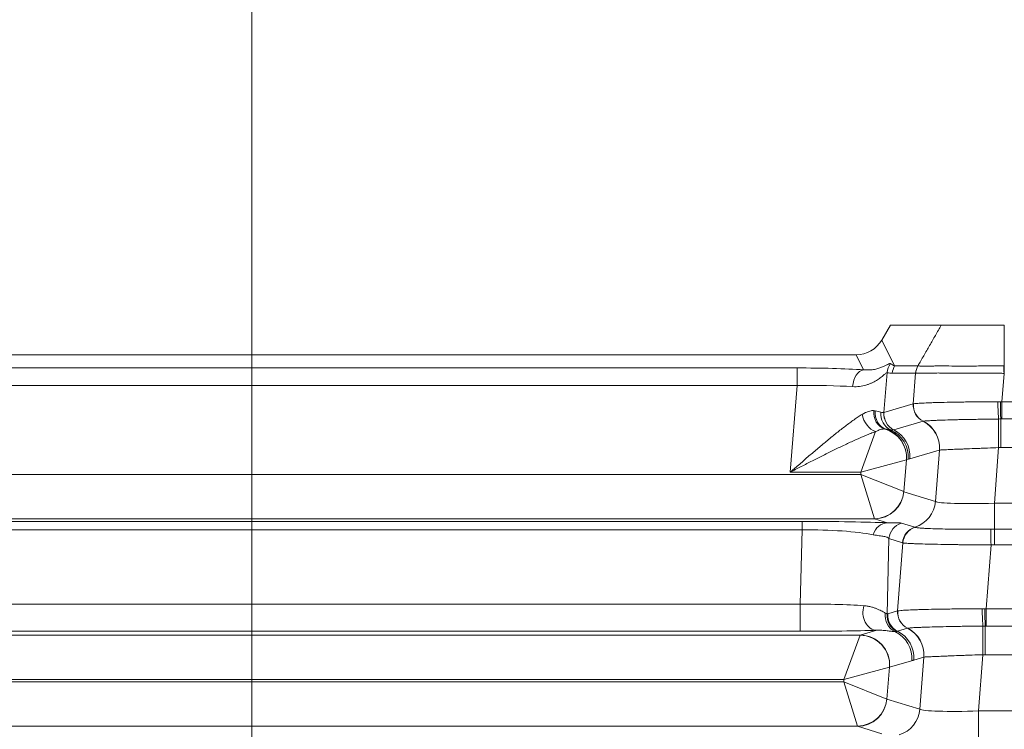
# Model space of a CAD drawing. Header units: millimetres. Extents: x 4 to 837, y 5 to 589.
# Tile 158 of 164: x 694 to 710, y 367 to 379. Entities that reach past the tile are written whole.
import ezdxf

# ---------------------------------------------------------------- set-up
doc = ezdxf.new("R2010")
doc.units = ezdxf.units.MM
doc.layers.add('1', color=7, linetype='Continuous', true_color=0xffffff)
doc.styles.add('ideas_simplex', font='simplex.shx')
doc.dimstyles.get("Standard").update_dxf_attribs({"dimtxt": 0.18, "dimasz": 0.18, "dimexe": 0.18, "dimexo": 0.0625, "dimgap": 0.09, "dimtad": 0, "dimtih": 1, "dimtoh": 1, "dimdec": 4, "dimzin": 0, "dimdsep": 46, "dimtxsty": 'Standard', "dimcen": 0.09, "dimadec": 0, "dimazin": 0, "dimtfac": 1, "dimtdec": 4, "dimtofl": 0, "dimtmove": 0, "dimatfit": 3, "dimfxl": 1, "dimtolj": 1, "dimtzin": 0, "dimarcsym": 0})

# ---------------------------------------------------------------- blocks, each defined once
blk = doc.blocks.new('_U1')
at = {"layer": '1', "color": 27, "lineweight": 13}
for p, q in [((694.436451, 322.161547), (720.798828, 390.483113)), ((720.798828, 390.483113), (722.798828, 390.483113))]:
    blk.add_line(p, q, dxfattribs=at)
at = {"layer": '1', "color": 27, "lineweight": 18}
for points in [[(698.324324, 332.237481), (698.910771, 335.226776), (699.897806, 334.845926)], [(697.136363, 329.158723), (696.549915, 326.169427), (695.562881, 326.550278)]]:
    blk.add_solid(points, dxfattribs=at)
at = {"layer": '1', "color": 87, "linetype": 'Continuous', "lineweight": 25, "char_height": 3, "attachment_point": 7, "line_spacing_factor": 1.204819, "style": 'ideas_simplex'}
for s, insert in [('\\W1.1484;M', (724.457828, 388.118113)), ('\\W1.3647;3,3', (728.027828, 388.118113)), ('\\W1.4646;n°5', (739.637828, 388.118113))]:
    blk.add_mtext(s, dxfattribs=dict(at, insert=insert))
blk = doc.blocks.new('_U13')
at = {"layer": '1', "color": 87, "lineweight": 25}
for p, q in [((660.649227, 393.563209), (659.149227, 393.563209)), ((659.149227, 393.563209), (659.149227, 387.938209)), ((673.354227, 393.563209), (671.854227, 393.563209)), ((673.354227, 387.938209), (673.354227, 393.563209)), ((659.149227, 387.938209), (660.649227, 387.938209)), ((671.854227, 387.938209), (673.354227, 387.938209))]:
    blk.add_line(p, q, dxfattribs=at)
at = {"layer": '1', "color": 152, "lineweight": 13}
for p, q in [((680.052674, 333.198102), (680.052674, 388.438209)), ((697.730343, 333.198102), (697.730343, 388.438209))]:
    blk.add_line(p, q, dxfattribs=at)
at = {"layer": '1', "color": 27, "lineweight": 13}
blk.add_line((697.730343, 386.438209), (659.149227, 386.438209), dxfattribs=at)
at = {"layer": '1', "color": 27, "lineweight": 18}
for points in [[(680.052674, 386.438209), (683.052672, 386.96719), (683.052676, 385.909228)], [(697.730343, 386.438209), (694.730345, 385.909228), (694.730341, 386.96719)]]:
    blk.add_solid(points, dxfattribs=at)
at = {"layer": '1', "color": 87, "linetype": 'Continuous', "lineweight": 25, "char_height": 3, "attachment_point": 7, "line_spacing_factor": 1.204819, "style": 'ideas_simplex'}
for s, insert in [('\\W1.3508;17,7', (660.620727, 395.698209)), ('\\W1.2865;.696', (660.620727, 388.385709))]:
    blk.add_mtext(s, dxfattribs=dict(at, insert=insert))

msp = doc.modelspace()

# ---------------------------------------------------------------- linework, layer by layer
at = {"layer": '1', "color": 143, "linetype": 'Continuous', "lineweight": 18}
for p, q in [((708.353, 373.608), (708.499, 373.859)), ((709.358, 373.859), (708.499, 373.859)), ((669.861, 373.359), (707.922, 373.359))]:
    msp.add_line(p, q, dxfattribs=at)
at = {"layer": '1', "color": 143, "linetype": 'Continuous', "lineweight": 13}
for p, q in [((708.353, 373.608), (708.57, 373.174)), ((708.048, 373.106), (707.922, 373.359)), ((670.854, 373.138), (706.929, 373.138)), ((706.929, 373.138), (706.929, 372.839)), ((708.446, 373.058), (708.391, 372.386)), ((708.925, 373.048), (708.531, 373.048)), ((708.57, 373.174), (708.964, 373.174)), ((708.886, 372.53), (708.925, 373.047)), ((710.416, 373.046), (710.38, 372.566)), ((706.929, 372.839), (670.854, 372.839)), ((706.81, 371.379), (706.929, 372.839)), ((708.391, 372.386), (708.886, 372.53)), ((710.38, 372.566), (716.403, 372.566)), ((710.38, 372.276), (710.38, 372.566)), ((709.051, 372.238), (708.556, 372.094)), ((710.361, 371.792), (710.361, 372.276)), ((716.403, 372.276), (710.38, 372.276)), ((708.25, 372.062), (708.003, 371.379)), ((709.325, 371.751), (708.829, 371.606)), ((709.262, 370.886), (709.327, 371.751)), ((710.324, 371.792), (710.253, 370.856)), ((716.422, 371.792), (710.361, 371.792)), ((708.77, 371.587), (708.003, 371.379)), ((708.77, 371.587), (708.726, 371.05)), ((708.798, 371.596), (708.771, 371.588)), ((708.003, 371.379), (706.81, 371.379)), ((708, 371.34), (708.003, 371.379)), ((669.783, 371.34), (708, 371.34)), ((708.726, 371.05), (708, 371.34)), ((708.229, 370.593), (708, 371.34)), ((708.727, 371.049), (709.262, 370.886)), ((710.253, 370.856), (710.253, 370.415)), ((710.253, 370.856), (716.53, 370.856)), ((708.231, 370.59), (669.552, 370.59)), ((670.774, 370.546), (707.009, 370.546)), ((707.009, 370.546), (707.009, 370.406)), ((708.45, 370.523), (708.231, 370.59)), ((707.009, 370.406), (670.774, 370.406)), ((706.976, 369.153), (707.009, 370.406)), ((708.685, 370.519), (708.913, 370.45)), ((710.253, 370.415), (716.53, 370.415)), ((710.253, 370.415), (710.253, 370.151)), ((708.476, 370.257), (708.443, 368.984)), ((708.704, 370.188), (708.476, 370.257)), ((708.622, 369.037), (708.709, 370.185)), ((710.197, 370.151), (710.116, 369.073)), ((716.53, 370.151), (710.253, 370.151)), ((670.807, 369.153), (706.976, 369.153)), ((706.976, 369.153), (706.976, 368.693)), ((708.455, 368.988), (708.622, 369.037)), ((710.116, 369.073), (716.667, 369.073)), ((710.116, 369.073), (710.116, 368.782)), ((707.989, 368.628), (708.269, 368.71)), ((708.787, 368.744), (708.62, 368.696)), ((710.098, 368.782), (710.098, 368.298)), ((716.667, 368.782), (710.116, 368.782)), ((669.794, 368.628), (707.989, 368.628)), ((706.976, 368.693), (670.807, 368.693)), ((707.988, 368.626), (707.717, 367.879)), ((709.062, 368.257), (708.894, 368.208)), ((708.997, 367.38), (709.063, 368.258)), ((710.06, 368.298), (709.988, 367.349)), ((716.685, 368.298), (710.098, 368.298)), ((708.484, 368.087), (707.717, 367.879)), ((708.484, 368.087), (708.44, 367.55)), ((708.858, 368.197), (708.485, 368.088)), ((707.717, 367.879), (670.066, 367.879)), ((707.714, 367.84), (707.717, 367.879)), ((670.069, 367.84), (707.714, 367.84)), ((708.44, 367.55), (707.714, 367.84)), ((707.944, 367.093), (707.714, 367.84)), ((708.441, 367.549), (708.997, 367.38)), ((709.988, 367.349), (709.988, 366.909)), ((709.988, 367.349), (716.795, 367.349)), ((707.945, 367.09), (669.838, 367.09)), ((708.357, 366.964), (707.945, 367.09))]:
    msp.add_line(p, q, dxfattribs=at)
at = {"layer": '1', "color": 143, "linetype": 'Continuous', "lineweight": 18}
msp.add_ellipse((707.92, 373.861), major_axis=(-0.225, 0.449), ratio=0.995894, start_param=2.679493, end_param=3.721496, dxfattribs=at)
at = {"layer": '1', "color": 143, "linetype": 'Continuous', "lineweight": 13}
for centre, major_axis, ratio, start_param, end_param in [((708.744, 373.034), (0.063, 0.293), 0.996129, 1.155669, 1.700893), ((707.407, 374.886), (-1.279, 1.72), 0.157063, 2.77228, 2.875418), ((706.917, 372.991), (-1.806, -0.001), 0.081028, 4.035607, 4.705731), ((708.048, 372.807), (0.019, 0.299), 0.621028, 0.103572, 1.560245), ((707.109, 374.91), (-1.543, 1.824), 0.244098, 2.83474, 2.937878), ((708.829, 373.024), (0, 0.3), 0.996169, 1.047198, 1.489655), ((709.223, 373.023), (0.056, 0.295), 0.996153, 1.232706, 1.675085), ((710.416, 373.025), (-0.002, 0.3), 0.000366, 4.782201, 5.235984), ((706.917, 372.692), (-1.507, -0.026), 0.096946, 4.032678, 4.702802), ((709.184, 372.506), (0.084, -0.288), 0.995643, 4.349005, 5.535405), ((709.185, 372.506), (0.068, -0.292), 0.995069, 4.402956, 5.589592), ((709.187, 372.506), (0.044, -0.297), 0.993716, 4.484311, 5.671202), ((710.325, 372.545), (0.006, -0.3), 0.044184, 4.638292, 5.826805), ((710.361, 372.545), (0.002, -0.3), 0.014605, 4.641342, 5.828738), ((708.25, 372.336), (0.133, -0.269), 0.701534, 4.312995, 5.668073), ((708.48, 372.396), (0.018, 0.299), 0.878856, 1.552631, 2.912093), ((708.512, 372.392), (-0.059, -0.294), 0.895222, 4.815928, 6.167138), ((708.625, 372.367), (-0.062, -0.293), 0.959628, 4.834927, 6.067475), ((708.689, 372.362), (0.074, -0.291), 0.995302, 4.382823, 5.569103), ((708.689, 372.362), (0.084, -0.288), 0.995643, 4.349005, 5.535405), ((708.829, 371.791), (0.14, -0.48), 0.995643, 1.207413, 2.393768), ((708.83, 371.792), (-0.144, 0.479), 0.995612, 4.339649, 5.525656), ((710.324, 371.827), (0.001, 0.5), 0.000077, 4.642576, 5.827251), ((708.273, 371.628), (-0.339, 0.368), 0.991771, 3.890384, 5.271507), ((708.275, 371.629), (0.14, -0.48), 0.995643, 1.207413, 2.555209), ((708.302, 371.636), (0.14, -0.48), 0.995643, 1.207413, 2.439711), ((708.333, 371.647), (0.14, -0.48), 0.995643, 1.207413, 2.393837), ((708.751, 371.338), (-0.021, -0.25), 0.087194, 3.174945, 3.236032), ((708.229, 371.091), (-0.368, -0.339), 0.992996, 0.829626, 2.311967), ((708.231, 371.09), (-0.146, -0.478), 0.996014, 0.297852, 1.785245), ((708.748, 371.299), (-0.021, -0.25), 0.087194, 6.203092, 6.264178), ((708.765, 370.927), (-0.146, -0.478), 0.996014, 0.598846, 1.785245), ((710.264, 370.93), (-1.006, -0.038), 0.073389, 0.079108, 1.557174), ((706.982, 370.49), (-1.801, -0.001), 0.031454, 3.758799, 4.697514), ((708.252, 371.34), (-0.02, -0.75), 0.029238, 6.196715, 6.257802), ((706.982, 370.19), (-1.501, -0.01), 0.144199, 3.75491, 4.693626), ((708.45, 370.223), (0.013, 0.3), 0.858349, 0.051043, 1.271884), ((708.774, 370.233), (0.088, 0.287), 0.996014, 0.598846, 1.785245), ((709.001, 370.163), (0.088, 0.287), 0.996014, 0.598846, 1.785245), ((709.007, 370.161), (0.136, 0.268), 0.995564, 0.767778, 1.956923), ((710.197, 370.13), (-0.004, 0.3), 0.000932, 4.782196, 5.970531), ((706.952, 369.048), (-1.501, -0.007), 0.069967, 3.888858, 4.696172), ((708.269, 369.01), (-0.01, 0.3), 0.776151, 1.153536, 3.100066), ((708.92, 369.012), (-0.084, 0.288), 0.995643, 1.207413, 2.393812), ((708.921, 369.012), (-0.068, 0.292), 0.995069, 1.261363, 2.447999), ((708.923, 369.013), (-0.044, 0.297), 0.993716, 1.342719, 2.529609), ((710.061, 369.051), (-0.006, 0.3), 0.044184, 1.4967, 2.685212), ((710.098, 369.052), (-0.002, 0.3), 0.014605, 1.49975, 2.687146), ((708.705, 368.958), (0.034, 0.298), 0.982269, 1.536805, 2.803365), ((708.741, 368.96), (-0.098, 0.284), 0.995471, 1.15986, 2.34626), ((708.753, 368.964), (-0.084, 0.288), 0.995643, 1.207413, 2.393812), ((706.952, 368.748), (-1.801, 0.001), 0.030434, 1.584039, 2.391353), ((708.565, 368.298), (0.14, -0.48), 0.995643, 1.207413, 2.393768), ((708.567, 368.298), (0.144, -0.479), 0.995612, 1.198056, 2.384063), ((710.06, 368.333), (-0.001, -0.5), 0.000077, 1.500983, 2.685659), ((707.969, 367.879), (-0.02, -0.75), 0.029238, 3.168569, 3.229655), ((707.988, 368.128), (-0.339, 0.368), 0.991771, 3.890384, 5.534394), ((707.989, 368.129), (0.14, -0.48), 0.995643, 1.207413, 2.857034), ((708.362, 368.237), (0.14, -0.48), 0.995643, 1.207413, 2.411234), ((708.397, 368.249), (0.14, -0.48), 0.995643, 1.207413, 2.393812), ((708.466, 367.838), (-0.021, -0.25), 0.087194, 3.174945, 3.236032), ((707.944, 367.591), (-0.368, -0.339), 0.992996, 0.829626, 2.311967), ((707.945, 367.59), (-0.146, -0.478), 0.996014, 0.297852, 1.785245), ((708.462, 367.799), (-0.021, -0.25), 0.087194, 6.203092, 6.264178), ((708.5, 367.42), (-0.146, -0.478), 0.996014, 0.598846, 1.785245), ((709.999, 367.424), (-1.006, -0.038), 0.073389, 0.079108, 1.557174), ((707.966, 367.84), (-0.02, -0.75), 0.029238, 6.196715, 6.257802)]:
    msp.add_ellipse(centre, major_axis=major_axis, ratio=ratio, start_param=start_param, end_param=end_param, dxfattribs=at)
for points, degree in [([(708.964, 373.173), (709.358, 373.859)], 1), ([(710.421, 373.859), (710.421, 373.175)], 1), ([(708.925, 373.047), (708.925, 373.047), (708.925, 373.047), (708.925, 373.047)], 3), ([(708.964, 373.173), (708.964, 373.173), (708.964, 373.173), (708.964, 373.173)], 3), ([(710.415, 373.175), (710.417, 373.175), (710.419, 373.175), (710.421, 373.175)], 3), ([(710.421, 373.046), (710.419, 373.046), (710.418, 373.046), (710.416, 373.046)], 3), ([(708.886, 372.53), (708.887, 372.53), (708.887, 372.53), (708.887, 372.531)], 3), ([(708.887, 372.531), (708.888, 372.531), (708.889, 372.531), (708.89, 372.531)], 3), ([(710.311, 372.567), (710.326, 372.567), (710.342, 372.567), (710.357, 372.567)], 3), ([(710.357, 372.567), (710.364, 372.567), (710.372, 372.566), (710.38, 372.566)], 3), ([(708.217, 372.417), (708.227, 372.417), (708.235, 372.415), (708.243, 372.413)], 3), ([(708.243, 372.413), (708.282, 372.405), (708.313, 372.396), (708.338, 372.39)], 3), ([(708.391, 372.386), (708.391, 372.386), (708.391, 372.386), (708.391, 372.386)], 3), ([(709.053, 372.238), (709.053, 372.238), (709.052, 372.238), (709.051, 372.238)], 3), ([(709.051, 372.238), (709.051, 372.238), (709.051, 372.238), (709.051, 372.238)], 3), ([(710.361, 372.276), (710.349, 372.276), (710.337, 372.276), (710.324, 372.275)], 3), ([(710.38, 372.276), (710.374, 372.276), (710.367, 372.276), (710.361, 372.276)], 3), ([(708.423, 372.105), (708.416, 372.107), (708.41, 372.107), (708.403, 372.108)], 3), ([(708.504, 372.093), (708.482, 372.096), (708.455, 372.101), (708.423, 372.105)], 3), ([(708.556, 372.094), (708.556, 372.094), (708.555, 372.094), (708.555, 372.094)], 3), ([(709.327, 371.751), (709.326, 371.751), (709.326, 371.751), (709.325, 371.751)], 3), ([(710.361, 371.792), (710.349, 371.792), (710.336, 371.792), (710.324, 371.792)], 3), ([(708.913, 370.45), (708.915, 370.449), (708.917, 370.448), (708.92, 370.447)], 3), ([(710.193, 370.415), (710.213, 370.415), (710.233, 370.415), (710.253, 370.415)], 3), ([(708.709, 370.185), (708.707, 370.186), (708.705, 370.187), (708.704, 370.188)], 3), ([(710.253, 370.151), (710.234, 370.151), (710.216, 370.151), (710.197, 370.151)], 3), ([(708.622, 369.037), (708.623, 369.037), (708.623, 369.037), (708.624, 369.037)], 3), ([(708.624, 369.037), (708.624, 369.037), (708.625, 369.037), (708.626, 369.038)], 3), ([(710.047, 369.073), (710.062, 369.073), (710.078, 369.073), (710.093, 369.073)], 3), ([(710.093, 369.073), (710.101, 369.073), (710.108, 369.073), (710.116, 369.073)], 3), ([(708.414, 369.001), (708.427, 368.993), (708.437, 368.988), (708.443, 368.984)], 3), ([(708.443, 368.984), (708.447, 368.985), (708.451, 368.987), (708.455, 368.988)], 3), ([(708.788, 368.744), (708.787, 368.744), (708.787, 368.744), (708.787, 368.744)], 3), ([(708.789, 368.745), (708.789, 368.745), (708.788, 368.745), (708.788, 368.744)], 3), ([(710.098, 368.782), (710.085, 368.782), (710.073, 368.782), (710.06, 368.782)], 3), ([(710.116, 368.782), (710.11, 368.782), (710.104, 368.782), (710.098, 368.782)], 3), ([(708.607, 368.692), (708.6, 368.689), (708.589, 368.687), (708.577, 368.688)], 3), ([(708.62, 368.696), (708.616, 368.694), (708.611, 368.693), (708.607, 368.692)], 3), ([(708.894, 368.208), (708.888, 368.207), (708.876, 368.203), (708.864, 368.198), (708.858, 368.197)], 3), ([(709.063, 368.258), (709.063, 368.258), (709.062, 368.258), (709.062, 368.257)], 3), ([(710.098, 368.298), (710.085, 368.298), (710.073, 368.298), (710.06, 368.298)], 3)]:
    msp.add_open_spline(points, degree=degree, dxfattribs=at)
at = {"layer": '1', "color": 143, "linetype": 'Continuous', "lineweight": 18}
for points, knots in [([(709.359, 373.859), (709.38, 373.859), (709.479, 373.859), (709.828, 373.859), (710.102, 373.859), (710.395, 373.859), (710.408, 373.859), (710.421, 373.859)], [0, 0, 0, 0, 0.444489, 0.444489, 0.97588, 0.97588, 1, 1, 1, 1]), ([(708.964, 373.173), (708.953, 373.154), (708.944, 373.133), (708.931, 373.091), (708.927, 373.069), (708.925, 373.047)], [0, 0, 0, 0, 0.5, 0.5, 1, 1, 1, 1])]:
    msp.add_open_spline(points, degree=3, knots=knots, dxfattribs=at)
at = {"layer": '1', "color": 143, "linetype": 'Continuous', "lineweight": 13}
for points, knots in [([(708.048, 373.106), (708.083, 373.102), (708.116, 373.102), (708.177, 373.105), (708.206, 373.109), (708.245, 373.116), (708.258, 373.119), (708.283, 373.125), (708.294, 373.128), (708.328, 373.139), (708.348, 373.146), (708.385, 373.162), (708.402, 373.17), (708.424, 373.181), (708.431, 373.184), (708.444, 373.191), (708.451, 373.194), (708.468, 373.203), (708.477, 373.207), (708.493, 373.212), (708.498, 373.212), (708.502, 373.21)], [0, 0, 0, 0, 0.125, 0.125, 0.25, 0.25, 0.3125, 0.3125, 0.375, 0.375, 0.5, 0.5, 0.625, 0.625, 0.6875, 0.6875, 0.75, 0.75, 0.875, 0.875, 1, 1, 1, 1]), ([(708.446, 373.058), (708.442, 373.059), (708.434, 373.055), (708.413, 373.039), (708.4, 373.028), (708.376, 373.008), (708.368, 373.001), (708.349, 372.986), (708.34, 372.979), (708.309, 372.956), (708.287, 372.94), (708.238, 372.91), (708.211, 372.896), (708.167, 372.876), (708.152, 372.87), (708.121, 372.858), (708.104, 372.853), (708.054, 372.838), (708.018, 372.83), (707.944, 372.821), (707.904, 372.82), (707.863, 372.822)], [0, 0, 0, 0, 0.125, 0.125, 0.25, 0.25, 0.3125, 0.3125, 0.375, 0.375, 0.5, 0.5, 0.625, 0.625, 0.6875, 0.6875, 0.75, 0.75, 0.875, 0.875, 1, 1, 1, 1]), ([(710.416, 373.046), (710.392, 373.046), (710.369, 373.047), (710.323, 373.047), (710.299, 373.047), (710.23, 373.047), (710.184, 373.047), (710.048, 373.047), (709.96, 373.047), (709.83, 373.047), (709.788, 373.047), (709.705, 373.048), (709.665, 373.048), (709.547, 373.049), (709.474, 373.05), (709.371, 373.051), (709.338, 373.052), (709.276, 373.052), (709.218, 373.051), (709.166, 373.05), (709.129, 373.049), (709.118, 373.049), (709.095, 373.049), (709.084, 373.049), (709.033, 373.048), (709, 373.047), (708.963, 373.047), (708.952, 373.047), (708.94, 373.047), (708.936, 373.047), (708.93, 373.047), (708.927, 373.047), (708.925, 373.047)], [0, 0, 0, 0, 0.03125, 0.03125, 0.0625, 0.0625, 0.125, 0.125, 0.25, 0.25, 0.3125, 0.3125, 0.375, 0.375, 0.5, 0.5, 0.5625, 0.5625, 0.625, 0.6875, 0.6875, 0.71875, 0.71875, 0.75, 0.75, 0.875, 0.875, 0.9375, 0.9375, 0.96875, 0.96875, 1, 1, 1, 1]), ([(708.964, 373.173), (708.966, 373.173), (708.969, 373.172), (708.975, 373.172), (708.979, 373.171), (708.991, 373.17), (709.001, 373.17), (709.037, 373.169), (709.069, 373.169), (709.119, 373.169), (709.13, 373.169), (709.152, 373.169), (709.186, 373.17), (709.249, 373.17), (709.306, 373.171), (709.366, 373.171), (709.398, 373.171), (709.499, 373.17), (709.57, 373.169), (709.684, 373.169), (709.723, 373.169), (709.804, 373.169), (709.846, 373.169), (709.972, 373.17), (710.058, 373.171), (710.19, 373.173), (710.234, 373.174), (710.302, 373.174), (710.325, 373.175), (710.37, 373.175), (710.392, 373.175), (710.415, 373.175)], [0, 0, 0, 0, 0.03125, 0.03125, 0.0625, 0.0625, 0.125, 0.125, 0.25, 0.25, 0.28125, 0.28125, 0.3125, 0.375, 0.4375, 0.4375, 0.5, 0.5, 0.625, 0.625, 0.6875, 0.6875, 0.75, 0.75, 0.875, 0.875, 0.9375, 0.9375, 0.96875, 0.96875, 1, 1, 1, 1]), ([(710.421, 373.175), (710.421, 373.156), (710.421, 373.135), (710.421, 373.091), (710.421, 373.069), (710.421, 373.046)], [0, 0, 0, 0, 0.5, 0.5, 1, 1, 1, 1]), ([(708.89, 372.531), (708.899, 372.533), (708.917, 372.536), (708.955, 372.539), (708.969, 372.54), (708.993, 372.541), (709.002, 372.542), (709.02, 372.543), (709.029, 372.544), (709.079, 372.546), (709.126, 372.548), (709.204, 372.551), (709.232, 372.552), (709.277, 372.553), (709.292, 372.554), (709.323, 372.554), (709.339, 372.555), (709.42, 372.557), (709.489, 372.558), (709.6, 372.56), (709.638, 372.561), (709.696, 372.562), (709.716, 372.562), (709.756, 372.563), (709.777, 372.563), (709.878, 372.564), (709.962, 372.565), (710.091, 372.566), (710.134, 372.566), (710.2, 372.566), (710.222, 372.567), (710.266, 372.567), (710.289, 372.567), (710.311, 372.567)], [0, 0, 0, 0, 0.125, 0.125, 0.1875, 0.1875, 0.21875, 0.21875, 0.25, 0.25, 0.375, 0.375, 0.4375, 0.4375, 0.46875, 0.46875, 0.5, 0.5, 0.625, 0.625, 0.6875, 0.6875, 0.71875, 0.71875, 0.75, 0.75, 0.875, 0.875, 0.9375, 0.9375, 0.96875, 0.96875, 1, 1, 1, 1]), ([(706.81, 371.379), (706.823, 371.39), (706.837, 371.402), (706.863, 371.425), (706.903, 371.459), (706.943, 371.493), (707.022, 371.561), (707.074, 371.607), (707.179, 371.696), (707.231, 371.74), (707.335, 371.828), (707.386, 371.871), (707.464, 371.936), (707.49, 371.957), (707.541, 371.999), (707.567, 372.02), (707.643, 372.081), (707.693, 372.12), (707.791, 372.194), (707.839, 372.23), (707.91, 372.28), (707.934, 372.296), (707.968, 372.319), (707.98, 372.326), (708.002, 372.34), (708.014, 372.347), (708.025, 372.354)], [0, 0, 0, 0, 0.03125, 0.03125, 0.0625, 0.125, 0.125, 0.25, 0.25, 0.375, 0.375, 0.5, 0.5, 0.5625, 0.5625, 0.625, 0.625, 0.75, 0.75, 0.875, 0.875, 0.9375, 0.9375, 0.96875, 0.96875, 1, 1, 1, 1]), ([(708.025, 372.354), (708.061, 372.376), (708.095, 372.392), (708.143, 372.408), (708.159, 372.412), (708.182, 372.416), (708.189, 372.417), (708.204, 372.417), (708.211, 372.417), (708.217, 372.417)], [0, 0, 0, 0, 0.5, 0.5, 0.75, 0.75, 0.875, 0.875, 1, 1, 1, 1]), ([(708.338, 372.39), (708.351, 372.387), (708.362, 372.385), (708.38, 372.384), (708.386, 372.384), (708.391, 372.386)], [0, 0, 0, 0, 0.5, 0.5, 1, 1, 1, 1]), ([(710.324, 372.275), (710.245, 372.275), (710.167, 372.274), (710.052, 372.272), (710.014, 372.271), (709.957, 372.27), (709.938, 372.27), (709.901, 372.269), (709.882, 372.269), (709.79, 372.267), (709.721, 372.266), (709.621, 372.264), (709.589, 372.263), (709.526, 372.261), (709.496, 372.26), (709.409, 372.258), (709.356, 372.256), (709.285, 372.253), (709.263, 372.253), (709.232, 372.251), (709.222, 372.251), (709.202, 372.25), (709.193, 372.249), (709.149, 372.247), (709.121, 372.245), (709.088, 372.243), (709.078, 372.242), (709.063, 372.24), (709.057, 372.239), (709.053, 372.238)], [0, 0, 0, 0, 0.125, 0.125, 0.1875, 0.1875, 0.21875, 0.21875, 0.25, 0.25, 0.375, 0.375, 0.4375, 0.4375, 0.5, 0.5, 0.625, 0.625, 0.6875, 0.6875, 0.71875, 0.71875, 0.75, 0.75, 0.875, 0.875, 0.9375, 0.9375, 1, 1, 1, 1]), ([(708.25, 372.062), (708.223, 372.053), (708.196, 372.043), (708.141, 372.021), (708.113, 372.01), (708.028, 371.975), (707.97, 371.95), (707.853, 371.897), (707.794, 371.869), (707.704, 371.827), (707.673, 371.812), (707.612, 371.783), (707.582, 371.768), (707.49, 371.723), (707.429, 371.693), (707.306, 371.631), (707.245, 371.6), (707.121, 371.538), (707.059, 371.506), (706.966, 371.459), (706.919, 371.435), (706.873, 371.411), (706.841, 371.395), (706.826, 371.387), (706.81, 371.379)], [0, 0, 0, 0, 0.0625, 0.0625, 0.125, 0.125, 0.25, 0.25, 0.375, 0.375, 0.4375, 0.4375, 0.5, 0.5, 0.625, 0.625, 0.75, 0.75, 0.875, 0.875, 0.9375, 0.96875, 0.96875, 1, 1, 1, 1]), ([(708.403, 372.108), (708.397, 372.108), (708.392, 372.108), (708.381, 372.107), (708.375, 372.106), (708.357, 372.104), (708.345, 372.101), (708.307, 372.089), (708.279, 372.078), (708.25, 372.062)], [0, 0, 0, 0, 0.125, 0.125, 0.25, 0.25, 0.5, 0.5, 1, 1, 1, 1]), ([(708.555, 372.094), (708.55, 372.092), (708.543, 372.091), (708.526, 372.091), (708.515, 372.091), (708.504, 372.093)], [0, 0, 0, 0, 0.5, 0.5, 1, 1, 1, 1]), ([(710.324, 371.792), (710.262, 371.789), (710.2, 371.787), (710.11, 371.784), (710.08, 371.783), (710.035, 371.781), (710.021, 371.781), (709.991, 371.78), (709.976, 371.779), (709.904, 371.776), (709.849, 371.774), (709.771, 371.771), (709.745, 371.77), (709.708, 371.769), (709.696, 371.768), (709.672, 371.767), (709.66, 371.767), (709.603, 371.765), (709.562, 371.763), (709.506, 371.761), (709.488, 371.76), (709.456, 371.758), (709.441, 371.758), (709.399, 371.756), (709.377, 371.755), (709.352, 371.753), (709.345, 371.753), (709.334, 371.752), (709.33, 371.752), (709.327, 371.751)], [0, 0, 0, 0, 0.125, 0.125, 0.1875, 0.1875, 0.21875, 0.21875, 0.25, 0.25, 0.375, 0.375, 0.4375, 0.4375, 0.46875, 0.46875, 0.5, 0.5, 0.625, 0.625, 0.6875, 0.6875, 0.75, 0.75, 0.875, 0.875, 0.9375, 0.9375, 1, 1, 1, 1]), ([(708.829, 371.606), (708.824, 371.605), (708.819, 371.603), (708.809, 371.599), (708.803, 371.597), (708.798, 371.596)], [0, 0, 0, 0, 0.5, 0.5, 1, 1, 1, 1]), ([(708.45, 370.523), (708.483, 370.521), (708.512, 370.521), (708.564, 370.521), (708.586, 370.522), (708.615, 370.523), (708.624, 370.523), (708.641, 370.524), (708.648, 370.523), (708.668, 370.523), (708.678, 370.521), (708.685, 370.519)], [0, 0, 0, 0, 0.25, 0.25, 0.5, 0.5, 0.625, 0.625, 0.75, 0.75, 1, 1, 1, 1]), ([(708.92, 370.447), (708.922, 370.447), (708.924, 370.446), (708.93, 370.445), (708.934, 370.444), (708.945, 370.442), (708.955, 370.441), (708.988, 370.437), (709.017, 370.434), (709.061, 370.431), (709.07, 370.431), (709.09, 370.43), (709.12, 370.428), (709.153, 370.427), (709.224, 370.424), (709.277, 370.422), (709.394, 370.419), (709.456, 370.418), (709.556, 370.417), (709.59, 370.416), (709.66, 370.415), (709.696, 370.415), (709.806, 370.414), (709.881, 370.414), (709.997, 370.414), (710.035, 370.414), (710.094, 370.414), (710.114, 370.415), (710.154, 370.415), (710.174, 370.415), (710.193, 370.415)], [0, 0, 0, 0, 0.03125, 0.03125, 0.0625, 0.0625, 0.125, 0.125, 0.25, 0.25, 0.28125, 0.28125, 0.3125, 0.375, 0.375, 0.5, 0.5, 0.625, 0.625, 0.6875, 0.6875, 0.75, 0.75, 0.875, 0.875, 0.9375, 0.9375, 0.96875, 0.96875, 1, 1, 1, 1]), ([(708.476, 370.257), (708.47, 370.266), (708.46, 370.273), (708.439, 370.282), (708.431, 370.285), (708.413, 370.29), (708.402, 370.292), (708.369, 370.298), (708.342, 370.301), (708.281, 370.31), (708.246, 370.315), (708.208, 370.322)], [0, 0, 0, 0, 0.25, 0.25, 0.375, 0.375, 0.5, 0.5, 0.75, 0.75, 1, 1, 1, 1]), ([(710.197, 370.151), (710.174, 370.151), (710.151, 370.151), (710.104, 370.151), (710.081, 370.151), (710.011, 370.152), (709.965, 370.152), (709.83, 370.153), (709.741, 370.154), (709.633, 370.155), (709.612, 370.156), (709.569, 370.156), (709.506, 370.157), (709.446, 370.158), (709.329, 370.16), (709.255, 370.162), (709.118, 370.165), (709.056, 370.167), (708.974, 370.169), (708.948, 370.17), (708.912, 370.171), (708.9, 370.172), (708.878, 370.173), (708.867, 370.173), (708.816, 370.176), (708.783, 370.177), (708.746, 370.18), (708.736, 370.181), (708.724, 370.183), (708.72, 370.183), (708.714, 370.184), (708.711, 370.185), (708.709, 370.185)], [0, 0, 0, 0, 0.03125, 0.03125, 0.0625, 0.0625, 0.125, 0.125, 0.25, 0.25, 0.28125, 0.28125, 0.3125, 0.375, 0.375, 0.5, 0.5, 0.625, 0.625, 0.6875, 0.6875, 0.71875, 0.71875, 0.75, 0.75, 0.875, 0.875, 0.9375, 0.9375, 0.96875, 0.96875, 1, 1, 1, 1]), ([(708.052, 369.125), (708.077, 369.123), (708.101, 369.12), (708.144, 369.112), (708.165, 369.107), (708.203, 369.097), (708.221, 369.091), (708.254, 369.08), (708.27, 369.073), (708.314, 369.055), (708.339, 369.043), (708.382, 369.02), (708.4, 369.01), (708.414, 369.001)], [0, 0, 0, 0, 0.125, 0.125, 0.25, 0.25, 0.375, 0.375, 0.5, 0.5, 0.75, 0.75, 1, 1, 1, 1]), ([(708.626, 369.038), (708.636, 369.04), (708.653, 369.042), (708.691, 369.045), (708.705, 369.046), (708.729, 369.048), (708.738, 369.048), (708.756, 369.049), (708.766, 369.05), (708.815, 369.053), (708.862, 369.055), (708.941, 369.057), (708.969, 369.058), (709.013, 369.06), (709.028, 369.06), (709.059, 369.061), (709.075, 369.061), (709.156, 369.063), (709.225, 369.065), (709.336, 369.067), (709.374, 369.067), (709.432, 369.068), (709.452, 369.069), (709.493, 369.069), (709.513, 369.069), (709.615, 369.071), (709.698, 369.071), (709.827, 369.072), (709.87, 369.073), (709.936, 369.073), (709.958, 369.073), (710.003, 369.073), (710.025, 369.073), (710.047, 369.073)], [0, 0, 0, 0, 0.125, 0.125, 0.1875, 0.1875, 0.21875, 0.21875, 0.25, 0.25, 0.375, 0.375, 0.4375, 0.4375, 0.46875, 0.46875, 0.5, 0.5, 0.625, 0.625, 0.6875, 0.6875, 0.71875, 0.71875, 0.75, 0.75, 0.875, 0.875, 0.9375, 0.9375, 0.96875, 0.96875, 1, 1, 1, 1]), ([(708.577, 368.688), (708.563, 368.688), (708.547, 368.689), (708.509, 368.694), (708.488, 368.697), (708.438, 368.703), (708.411, 368.706), (708.363, 368.71), (708.346, 368.711), (708.309, 368.711), (708.29, 368.711), (708.269, 368.71)], [0, 0, 0, 0, 0.25, 0.25, 0.5, 0.5, 0.75, 0.75, 0.875, 0.875, 1, 1, 1, 1]), ([(710.06, 368.782), (709.981, 368.781), (709.903, 368.78), (709.788, 368.778), (709.75, 368.778), (709.693, 368.777), (709.674, 368.776), (709.637, 368.776), (709.619, 368.775), (709.527, 368.774), (709.457, 368.772), (709.358, 368.77), (709.325, 368.769), (709.263, 368.768), (709.232, 368.767), (709.145, 368.764), (709.092, 368.762), (709.022, 368.76), (708.999, 368.759), (708.968, 368.758), (708.958, 368.757), (708.939, 368.756), (708.929, 368.756), (708.885, 368.754), (708.857, 368.752), (708.824, 368.749), (708.814, 368.748), (708.799, 368.747), (708.793, 368.746), (708.789, 368.745)], [0, 0, 0, 0, 0.125, 0.125, 0.1875, 0.1875, 0.21875, 0.21875, 0.25, 0.25, 0.375, 0.375, 0.4375, 0.4375, 0.5, 0.5, 0.625, 0.625, 0.6875, 0.6875, 0.71875, 0.71875, 0.75, 0.75, 0.875, 0.875, 0.9375, 0.9375, 1, 1, 1, 1]), ([(710.06, 368.298), (709.998, 368.296), (709.937, 368.294), (709.846, 368.29), (709.816, 368.289), (709.772, 368.288), (709.757, 368.287), (709.727, 368.286), (709.713, 368.285), (709.64, 368.283), (709.585, 368.281), (709.507, 368.278), (709.481, 368.277), (709.444, 368.275), (709.432, 368.275), (709.408, 368.274), (709.396, 368.273), (709.339, 368.271), (709.298, 368.269), (709.242, 368.267), (709.225, 368.266), (709.192, 368.265), (709.177, 368.264), (709.136, 368.262), (709.114, 368.261), (709.088, 368.26), (709.081, 368.259), (709.07, 368.258), (709.066, 368.258), (709.063, 368.258)], [0, 0, 0, 0, 0.125, 0.125, 0.1875, 0.1875, 0.21875, 0.21875, 0.25, 0.25, 0.375, 0.375, 0.4375, 0.4375, 0.46875, 0.46875, 0.5, 0.5, 0.625, 0.625, 0.6875, 0.6875, 0.75, 0.75, 0.875, 0.875, 0.9375, 0.9375, 1, 1, 1, 1])]:
    msp.add_open_spline(points, degree=3, knots=knots, dxfattribs=at)

# ---------------------------------------------------------------- dimensions: what is measured, and where the dimension line sits
at = {"layer": '1', "color": 87, "linetype": 'Continuous', "lineweight": 25}
dim = msp.add_linear_dim(base=(680.053, 386.438), p1=(697.73, 330.698), p2=(680.053, 330.698), text='<>\\P[\\C87;{\\H1.00x;\\Fsimplex.shx;.696\\Fsimplex.shx;}\\C87; ]', dimstyle='Standard', override={"dimtxt": 3, "dimasz": 3, "dimexe": 2, "dimexo": 2.5, "dimgap": 1.5, "dimtad": 1, "dimtih": 1, "dimtoh": 0, "dimdec": 1, "dimlfac": 1, "dimzin": 8, "dimdsep": 44, "dimlunit": 2, "dimtxsty": 'ideas_simplex', "dimsah": 1, "dimse1": 0, "dimse2": 0, "dimsd1": 0, "dimsd2": 0, "dimclrd": 27, "dimclre": 152, "dimclrt": 87, "dimtol": 0, "dimtm": -0.1, "dimtfac": 0.5, "dimtdec": 2, "dimtofl": 1, "dimtmove": 0, "dimtzin": 8, "dimlwd": 13, "dimlwe": 13}, dxfattribs=at)
dim.commit()
dim.dimension.update_dxf_attribs({"geometry": '_U13', "text_midpoint": (655.91, 386.438), "dimtype": 160})
dim = msp.add_diameter_dim_2p(p1=(697.136, 329.159), p2=(698.324, 332.237), text=' <> \\C87;{\\H1.00x;\\Fsimplex.shx;n°5\\Fsimplex.shx;}\\C87;', dimstyle='Standard', override={"dimtxt": 3, "dimasz": 3, "dimexe": 2, "dimexo": 2.5, "dimgap": 1.5, "dimtih": 1, "dimtoh": 1, "dimdec": 2, "dimlfac": 1, "dimzin": 8, "dimdsep": 44, "dimlunit": 2, "dimpost": '\\C87;M<>', "dimtxsty": 'ideas_simplex', "dimsah": 1, "dimse1": 0, "dimse2": 0, "dimsd1": 0, "dimsd2": 0, "dimclrd": 27, "dimclre": 152, "dimclrt": 87, "dimtol": 0, "dimtm": -0.1, "dimtfac": 0.5, "dimtdec": 2, "dimtofl": 1, "dimtmove": 0, "dimatfit": 2, "dimtzin": 8, "dimlwd": 13, "dimlwe": 13}, dxfattribs=at)
dim.commit()
dim.dimension.update_dxf_attribs({"geometry": '_U1', "text_midpoint": (736.194, 390.483), "dimtype": 163})

doc.saveas('drawing.dxf')
